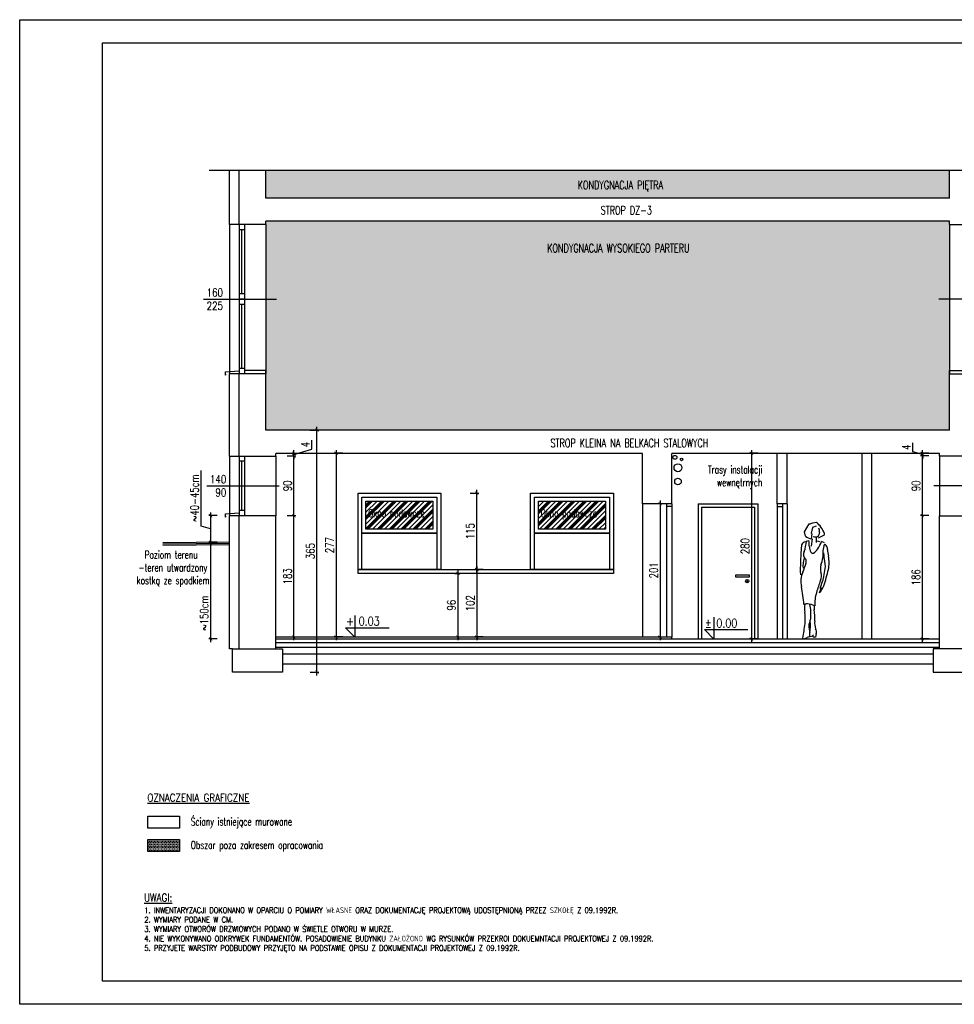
# Model space of a CAD drawing. Header units: millimetres. Extents: x 31969 to 285678, y -69766 to -1123.
# Tile 108 of 161: x 145040 to 146449, y -7196 to -5711. Entities that reach past the tile are written whole.
import ezdxf
from ezdxf.enums import TextEntityAlignment as Align
from ezdxf.lldxf.tags import DXFTag

# ---------------------------------------------------------------- set-up
doc = ezdxf.new("R2010")
doc.units = ezdxf.units.MM
doc.linetypes.add('ACAD_ISO02W100', pattern=[15, 12, -3])
for name, color, linetype in [('a-biblioteka', 251, 'Continuous'), ('a-izolacja 1', 3, 'Continuous'), ('a-koty', 1, 'Continuous'), ('a-opis 1', 3, 'Continuous'), ('a-opis 2', 1, 'Continuous'), ('a-opis stolarki 2', 1, 'Continuous'), ('a-przekrój 1', 3, 'Continuous'), ('a-ramka', 7, 'Continuous'), ('a-stolarka okienna', 3, 'Continuous'), ('a-szkło', 4, 'Continuous'), ('a-szraf', 252, 'Continuous'), ('a-szraf 1', 250, 'Continuous'), ('a-widokowa', 3, 'Continuous'), ('a-wymiary', 11, 'Continuous'), ('a-ściany istniejące murowane', 6, 'Continuous')]:
    doc.layers.add(name, color=color, linetype=linetype)
doc.styles.add('IREK', font='simplex.shx', dxfattribs={"width": 0.8})
doc.styles.add('RS01507', font='romans.shx', dxfattribs={"width": 0.7, "height": 0.15})
doc.styles.add('WYMIAR', font='romans.shx', dxfattribs={"width": 0.8})
doc.styles.add('WYMIARY', font='simplex.shx', dxfattribs={"width": 0.75})
tags = doc.linetypes.add('DASHED', pattern=[0.75, 0.5, -0.25]).pattern_tags.tags
tags[6:7] = [DXFTag(74, 4), DXFTag(75, 0), DXFTag(340, '0'), DXFTag(46, 1.0), DXFTag(50, 0.0), DXFTag(44, 0.0), DXFTag(45, 0.0)]
tags[4:5] = [DXFTag(74, 4), DXFTag(75, 0), DXFTag(340, '0'), DXFTag(46, 1.0), DXFTag(50, 0.0), DXFTag(44, 0.0), DXFTag(45, 0.0)]
doc.dimstyles.new('MAREK50', dxfattribs={"dimtxt": 12.5, "dimasz": 5, "dimexe": 3, "dimexo": 2, "dimgap": 3.5, "dimtad": 1, "dimdec": 1, "dimdsep": 46, "dimtxsty": 'WYMIARY', "dimblk1": 'ARCHTICK', "dimblk2": 'ARCHTICK', "dimsah": 1, "dimcen": 2.5, "dimdle": 5, "dimadec": 0, "dimazin": 0, "dimtfac": 1, "dimtdec": 1, "dimtmove": 1, "dimatfit": 3, "dimldrblk": 'ARCHTICK', "dimfxl": 0, "dimtolj": 1, "dimtzin": 0, "dimarcsym": 0})

# ---------------------------------------------------------------- blocks, each defined once
blk = doc.blocks.new('_ARCHTICK')
at = {"color": 0, "linetype": 'ByBlock', "const_width": 0.15}
blk.add_lwpolyline([(-0.5, -0.5), (0.5, 0.5)], dxfattribs=at)
blk = doc.blocks.new('*D15')
at = {"layer": 'a-wymiary', "color": 0, "lineweight": -2, "ltscale": 100}
for p, q in [((146153.4, -6364.9), (146140.4, -6364.9)), ((146143.4, -6359.9), (146143.4, -6649.9)), ((146153.4, -6644.9), (146140.4, -6644.9))]:
    blk.add_line(p, q, dxfattribs=at)
at = {"layer": 'DEFPOINTS', "color": 0, "ltscale": 100}
for p in [(146157.9, -6364.9), (146143.4, -6644.9), (146157.9, -6644.9)]:
    blk.add_point(p, dxfattribs=at)
at = {"layer": 'a-wymiary', "color": 0, "lineweight": -2, "ltscale": 100, "xscale": 5, "yscale": 5, "zscale": 5}
for p, rotation in [((146143.4, -6364.9), 90), ((146143.4, -6644.9), 270)]:
    blk.add_blockref('_ARCHTICK', p, dxfattribs=dict(at, rotation=rotation))
at = {"layer": 'a-wymiary', "color": 0, "ltscale": 100, "insert": (146133.6, -6504.9), "char_height": 12.5, "attachment_point": 5, "rotation": 90, "style": 'WYMIARY'}
blk.add_mtext('\\A1;280', dxfattribs=at)
blk = doc.blocks.new('*D16')
at = {"layer": 'a-wymiary', "color": 0, "lineweight": -2, "ltscale": 100}
for p, q in [((145527.1, -6364.9), (145514.1, -6364.9)), ((145517.1, -6359.9), (145517.1, -6646.9)), ((145527.1, -6641.9), (145514.1, -6641.9))]:
    blk.add_line(p, q, dxfattribs=at)
at = {"layer": 'DEFPOINTS', "color": 0, "ltscale": 100}
for p in [(145590.5, -6364.9), (145517.1, -6641.9), (145590.5, -6641.9)]:
    blk.add_point(p, dxfattribs=at)
at = {"layer": 'a-wymiary', "color": 0, "lineweight": -2, "ltscale": 100, "xscale": 5, "yscale": 5, "zscale": 5}
for p, rotation in [((145517.1, -6364.9), 90), ((145517.1, -6641.9), 270)]:
    blk.add_blockref('_ARCHTICK', p, dxfattribs=dict(at, rotation=rotation))
at = {"layer": 'a-wymiary', "color": 0, "ltscale": 100, "insert": (145507.3, -6503.4), "char_height": 12.5, "attachment_point": 5, "rotation": 90, "style": 'WYMIARY'}
blk.add_mtext('\\A1;277', dxfattribs=at)
blk = doc.blocks.new('*D17')
at = {"layer": 'a-wymiary', "color": 0, "lineweight": -2, "ltscale": 100}
for p, q in [((145695.8, -6545.9), (145703.6, -6545.9)), ((145700.6, -6540.9), (145700.6, -6646.9)), ((145695.8, -6641.9), (145703.6, -6641.9))]:
    blk.add_line(p, q, dxfattribs=at)
at = {"layer": 'DEFPOINTS', "color": 0, "ltscale": 100}
for p in [(145693.8, -6545.9), (145693.8, -6641.9), (145700.6, -6641.9)]:
    blk.add_point(p, dxfattribs=at)
at = {"layer": 'a-wymiary', "color": 0, "lineweight": -2, "ltscale": 100, "xscale": 5, "yscale": 5, "zscale": 5}
for p, rotation in [((145700.6, -6545.9), 90), ((145700.6, -6641.9), 270)]:
    blk.add_blockref('_ARCHTICK', p, dxfattribs=dict(at, rotation=rotation))
at = {"layer": 'a-wymiary', "color": 0, "ltscale": 100, "insert": (145690.8, -6593.9), "char_height": 12.5, "attachment_point": 5, "rotation": 90, "style": 'WYMIARY'}
blk.add_mtext('\\A1;96', dxfattribs=at)
blk = doc.blocks.new('*D18')
at = {"layer": 'a-wymiary', "color": 0, "lineweight": -2, "ltscale": 100}
for p, q in [((145738.9, -6539.9), (145725.9, -6539.9)), ((145728.9, -6534.9), (145728.9, -6646.9)), ((145738.9, -6641.9), (145725.9, -6641.9))]:
    blk.add_line(p, q, dxfattribs=at)
at = {"layer": 'DEFPOINTS', "color": 0, "ltscale": 100}
for p in [(145742.5, -6539.9), (145728.9, -6641.9), (145742.5, -6641.9)]:
    blk.add_point(p, dxfattribs=at)
at = {"layer": 'a-wymiary', "color": 0, "lineweight": -2, "ltscale": 100, "xscale": 5, "yscale": 5, "zscale": 5}
for p, rotation in [((145728.9, -6539.9), 90), ((145728.9, -6641.9), 270)]:
    blk.add_blockref('_ARCHTICK', p, dxfattribs=dict(at, rotation=rotation))
at = {"layer": 'a-wymiary', "color": 0, "ltscale": 100, "insert": (145719.2, -6590.9), "char_height": 12.5, "attachment_point": 5, "rotation": 90, "style": 'WYMIARY'}
blk.add_mtext('\\A1;102', dxfattribs=at)
blk = doc.blocks.new('*D19')
at = {"layer": 'a-wymiary', "color": 0, "lineweight": -2, "ltscale": 100}
for p, q in [((146005.5, -6440.9), (146002.5, -6440.9)), ((146005.5, -6435.9), (146005.5, -6646.9)), ((146005.5, -6641.9), (146002.5, -6641.9))]:
    blk.add_line(p, q, dxfattribs=at)
at = {"layer": 'DEFPOINTS', "color": 0, "ltscale": 100}
for p in [(146007.4, -6440.9), (146005.5, -6641.9), (146007.4, -6641.9)]:
    blk.add_point(p, dxfattribs=at)
at = {"layer": 'a-wymiary', "color": 0, "lineweight": -2, "ltscale": 100, "xscale": 5, "yscale": 5, "zscale": 5}
for p, rotation in [((146005.5, -6440.9), 90), ((146005.5, -6641.9), 270)]:
    blk.add_blockref('_ARCHTICK', p, dxfattribs=dict(at, rotation=rotation))
at = {"layer": 'a-wymiary', "color": 0, "ltscale": 100, "insert": (145995.8, -6541.4), "char_height": 12.5, "attachment_point": 5, "rotation": 90, "style": 'WYMIARY'}
blk.add_mtext('\\A1;201', dxfattribs=at)
blk = doc.blocks.new('*D20')
at = {"layer": 'a-wymiary', "color": 0, "lineweight": -2, "ltscale": 100}
for p, q in [((145443.4, -6458.9), (145456.4, -6458.9)), ((145453.4, -6646.9), (145453.4, -6453.9)), ((145443.4, -6641.9), (145456.4, -6641.9))]:
    blk.add_line(p, q, dxfattribs=at)
at = {"layer": 'DEFPOINTS', "color": 0, "ltscale": 100}
for p in [(145426, -6458.9), (145453.4, -6458.9), (145426, -6641.9)]:
    blk.add_point(p, dxfattribs=at)
at = {"layer": 'a-wymiary', "color": 0, "lineweight": -2, "ltscale": 100, "xscale": 5, "yscale": 5, "zscale": 5}
for p, rotation in [((145453.4, -6458.9), 90), ((145453.4, -6641.9), 270)]:
    blk.add_blockref('_ARCHTICK', p, dxfattribs=dict(at, rotation=rotation))
at = {"layer": 'a-wymiary', "color": 0, "ltscale": 100, "insert": (145443.7, -6550.4), "char_height": 12.5, "attachment_point": 5, "rotation": 90, "style": 'WYMIARY'}
blk.add_mtext('\\A1;183', dxfattribs=at)
blk = doc.blocks.new('*D21')
at = {"layer": 'a-wymiary', "color": 0, "lineweight": -2, "ltscale": 100}
for p, q in [((145443.4, -6368.9), (145456.4, -6368.9)), ((145453.4, -6463.9), (145453.4, -6363.9)), ((145443.4, -6458.9), (145456.4, -6458.9))]:
    blk.add_line(p, q, dxfattribs=at)
at = {"layer": 'DEFPOINTS', "color": 0, "ltscale": 100}
for p in [(145426, -6368.9), (145453.4, -6368.9), (145426, -6458.9)]:
    blk.add_point(p, dxfattribs=at)
at = {"layer": 'a-wymiary', "color": 0, "lineweight": -2, "ltscale": 100, "xscale": 5, "yscale": 5, "zscale": 5}
for p, rotation in [((145453.4, -6368.9), 90), ((145453.4, -6458.9), 270)]:
    blk.add_blockref('_ARCHTICK', p, dxfattribs=dict(at, rotation=rotation))
at = {"layer": 'a-wymiary', "color": 0, "ltscale": 100, "insert": (145443.7, -6413.9), "char_height": 12.5, "attachment_point": 5, "rotation": 90, "style": 'WYMIARY'}
blk.add_mtext('\\A1;90', dxfattribs=at)
blk = doc.blocks.new('*D22')
at = {"layer": 'a-wymiary', "color": 0, "lineweight": -2, "ltscale": 100}
for p, q in [((145480.4, -6358.8), (145480.4, -6345.2)), ((145443.4, -6368.9), (145456.4, -6368.9)), ((145445.7, -6364.9), (145456.4, -6364.9)), ((145453.4, -6366.9), (145480.4, -6358.8)), ((145453.4, -6364.9), (145453.4, -6359.9)), ((145453.4, -6368.9), (145453.4, -6364.9)), ((145453.4, -6368.9), (145453.4, -6364.9)), ((145453.4, -6368.9), (145453.4, -6373.9))]:
    blk.add_line(p, q, dxfattribs=at)
at = {"layer": 'DEFPOINTS', "color": 0, "ltscale": 100}
for p in [(145426, -6368.9), (145443.7, -6364.9), (145453.4, -6364.9)]:
    blk.add_point(p, dxfattribs=at)
at = {"layer": 'a-wymiary', "color": 0, "lineweight": -2, "ltscale": 100, "xscale": 5, "yscale": 5, "zscale": 5}
for p, rotation in [((145453.4, -6364.9), 270), ((145453.4, -6368.9), 90)]:
    blk.add_blockref('_ARCHTICK', p, dxfattribs=dict(at, rotation=rotation))
at = {"layer": 'a-wymiary', "color": 0, "ltscale": 100, "insert": (145470.7, -6352), "char_height": 12.5, "attachment_point": 5, "rotation": 90, "style": 'WYMIARY'}
blk.add_mtext('\\A1;4', dxfattribs=at)
blk = doc.blocks.new('*D23')
at = {"layer": 'a-wymiary', "color": 0, "lineweight": -2, "ltscale": 100}
for p, q in [((146410.9, -6458.9), (146397.9, -6458.9)), ((146400.9, -6649.9), (146400.9, -6453.9)), ((146410.9, -6644.9), (146397.9, -6644.9))]:
    blk.add_line(p, q, dxfattribs=at)
at = {"layer": 'DEFPOINTS', "color": 0, "ltscale": 100}
for p in [(146400.9, -6458.9), (146427, -6458.9), (146427, -6644.9)]:
    blk.add_point(p, dxfattribs=at)
at = {"layer": 'a-wymiary', "color": 0, "lineweight": -2, "ltscale": 100, "xscale": 5, "yscale": 5, "zscale": 5}
for p, rotation in [((146400.9, -6458.9), 90), ((146400.9, -6644.9), 270)]:
    blk.add_blockref('_ARCHTICK', p, dxfattribs=dict(at, rotation=rotation))
at = {"layer": 'a-wymiary', "color": 0, "ltscale": 100, "insert": (146391.2, -6551.9), "char_height": 12.5, "attachment_point": 5, "rotation": 90, "style": 'WYMIARY'}
blk.add_mtext('\\A1;186', dxfattribs=at)
blk = doc.blocks.new('*D24')
at = {"layer": 'a-wymiary', "color": 0, "lineweight": -2, "ltscale": 100}
for p, q in [((146410.9, -6368.9), (146397.9, -6368.9)), ((146400.9, -6463.9), (146400.9, -6363.9)), ((146410.9, -6458.9), (146397.9, -6458.9))]:
    blk.add_line(p, q, dxfattribs=at)
at = {"layer": 'DEFPOINTS', "color": 0, "ltscale": 100}
for p in [(146400.9, -6368.9), (146427, -6368.9), (146427, -6458.9)]:
    blk.add_point(p, dxfattribs=at)
at = {"layer": 'a-wymiary', "color": 0, "lineweight": -2, "ltscale": 100, "xscale": 5, "yscale": 5, "zscale": 5}
for p, rotation in [((146400.9, -6368.9), 90), ((146400.9, -6458.9), 270)]:
    blk.add_blockref('_ARCHTICK', p, dxfattribs=dict(at, rotation=rotation))
at = {"layer": 'a-wymiary', "color": 0, "ltscale": 100, "insert": (146391.2, -6413.9), "char_height": 12.5, "attachment_point": 5, "rotation": 90, "style": 'WYMIARY'}
blk.add_mtext('\\A1;90', dxfattribs=at)
blk = doc.blocks.new('*D25')
at = {"layer": 'a-wymiary', "color": 0, "lineweight": -2, "ltscale": 100}
for p, q in [((146386.4, -6362.6), (146386.4, -6348.9)), ((146400.9, -6366.9), (146386.4, -6362.6)), ((146410.9, -6364.9), (146397.9, -6364.9)), ((146410.9, -6368.9), (146397.9, -6368.9)), ((146400.9, -6364.9), (146400.9, -6359.9)), ((146400.9, -6368.9), (146400.9, -6364.9)), ((146400.9, -6368.9), (146400.9, -6364.9)), ((146400.9, -6368.9), (146400.9, -6373.9))]:
    blk.add_line(p, q, dxfattribs=at)
at = {"layer": 'DEFPOINTS', "color": 0, "ltscale": 100}
for p in [(146400.9, -6364.9), (146427, -6364.9), (146427, -6368.9)]:
    blk.add_point(p, dxfattribs=at)
at = {"layer": 'a-wymiary', "color": 0, "lineweight": -2, "ltscale": 100, "xscale": 5, "yscale": 5, "zscale": 5}
for p, rotation in [((146400.9, -6364.9), 270), ((146400.9, -6368.9), 90)]:
    blk.add_blockref('_ARCHTICK', p, dxfattribs=dict(at, rotation=rotation))
at = {"layer": 'a-wymiary', "color": 0, "ltscale": 100, "insert": (146376.7, -6355.7), "char_height": 12.5, "attachment_point": 5, "rotation": 90, "style": 'WYMIARY'}
blk.add_mtext('\\A1;4', dxfattribs=at)
blk = doc.blocks.new('*D34')
at = {"layer": 'a-wymiary', "color": 0, "lineweight": -2, "ltscale": 100}
for p, q in [((145718.9, -6424.9), (145731.9, -6424.9)), ((145728.9, -6544.9), (145728.9, -6419.9)), ((145718.9, -6539.9), (145731.9, -6539.9))]:
    blk.add_line(p, q, dxfattribs=at)
at = {"layer": 'DEFPOINTS', "color": 0, "ltscale": 100}
for p in [(145675, -6424.9), (145728.9, -6424.9), (145675, -6539.9)]:
    blk.add_point(p, dxfattribs=at)
at = {"layer": 'a-wymiary', "color": 0, "lineweight": -2, "ltscale": 100, "xscale": 5, "yscale": 5, "zscale": 5}
for p, rotation in [((145728.9, -6424.9), 90), ((145728.9, -6539.9), 270)]:
    blk.add_blockref('_ARCHTICK', p, dxfattribs=dict(at, rotation=rotation))
at = {"layer": 'a-wymiary', "color": 0, "ltscale": 100, "insert": (145719.2, -6482.4), "char_height": 12.5, "attachment_point": 5, "rotation": 90, "style": 'WYMIARY'}
blk.add_mtext('\\A1;115', dxfattribs=at)
blk = doc.blocks.new('*D35')
at = {"layer": 'a-wymiary', "color": 0, "lineweight": -2, "ltscale": 100}
for p, q in [((145313.3, -6474.6), (145313.3, -6390.8)), ((145337.8, -6458.9), (145324.8, -6458.9)), ((145327.8, -6453.9), (145327.8, -6503.9)), ((145327.8, -6478.9), (145313.3, -6474.6)), ((145337.8, -6498.9), (145324.8, -6498.9))]:
    blk.add_line(p, q, dxfattribs=at)
at = {"layer": 'DEFPOINTS', "color": 0, "ltscale": 100}
for p in [(145356, -6458.9), (145327.8, -6498.9), (145356.4, -6498.9)]:
    blk.add_point(p, dxfattribs=at)
at = {"layer": 'a-wymiary', "color": 0, "lineweight": -2, "ltscale": 100, "xscale": 5, "yscale": 5, "zscale": 5}
for p, rotation in [((145327.8, -6458.9), 90), ((145327.8, -6498.9), 270)]:
    blk.add_blockref('_ARCHTICK', p, dxfattribs=dict(at, rotation=rotation))
at = {"layer": 'a-wymiary', "color": 0, "ltscale": 100, "insert": (145303.5, -6432.7), "char_height": 12.5, "attachment_point": 5, "rotation": 90, "style": 'WYMIARY'}
blk.add_mtext('\\A1;~40-45cm', dxfattribs=at)
blk = doc.blocks.new('*D39')
at = {"layer": 'a-wymiary', "color": 0, "lineweight": -2, "ltscale": 100}
for p, q in [((145488, -6699.9), (145488, -6324.9)), ((145478, -6329.9), (145491, -6329.9)), ((145478, -6694.9), (145491, -6694.9))]:
    blk.add_line(p, q, dxfattribs=at)
at = {"layer": 'DEFPOINTS', "color": 0, "ltscale": 100}
for p in [(145421, -6329.9), (145488, -6329.9), (145436, -6694.9)]:
    blk.add_point(p, dxfattribs=at)
at = {"layer": 'a-wymiary', "color": 0, "lineweight": -2, "ltscale": 100, "xscale": 5, "yscale": 5, "zscale": 5}
for p, rotation in [((145488, -6329.9), 90), ((145488, -6694.9), 270)]:
    blk.add_blockref('_ARCHTICK', p, dxfattribs=dict(at, rotation=rotation))
at = {"layer": 'a-wymiary', "color": 0, "ltscale": 100, "insert": (145478.2, -6512.4), "char_height": 12.5, "attachment_point": 5, "rotation": 90, "style": 'WYMIARY'}
blk.add_mtext('\\A1;365', dxfattribs=at)
blk = doc.blocks.new('*D146')
at = {"layer": 'a-wymiary', "color": 0, "lineweight": -2, "ltscale": 100}
for p, q in [((146512.7, -6468.9), (146525.7, -6468.9)), ((146522.7, -6463.9), (146522.7, -6649.9)), ((146512.7, -6644.9), (146525.7, -6644.9))]:
    blk.add_line(p, q, dxfattribs=at)
at = {"layer": 'DEFPOINTS', "color": 0, "ltscale": 100}
for p in [(146496.4, -6468.9), (146427, -6644.9), (146522.7, -6644.9)]:
    blk.add_point(p, dxfattribs=at)
at = {"layer": 'a-wymiary', "color": 0, "lineweight": -2, "ltscale": 100, "xscale": 5, "yscale": 5, "zscale": 5}
for p, rotation in [((146522.7, -6468.9), 90), ((146522.7, -6644.9), 270)]:
    blk.add_blockref('_ARCHTICK', p, dxfattribs=dict(at, rotation=rotation))
at = {"layer": 'a-wymiary', "color": 0, "ltscale": 100, "insert": (146512.9, -6556.9), "char_height": 12.5, "attachment_point": 5, "rotation": 90, "style": 'WYMIARY'}
blk.add_mtext('\\A1;~180cm', dxfattribs=at)
blk = doc.blocks.new('*D147')
at = {"layer": 'a-wymiary', "color": 0, "lineweight": -2, "ltscale": 100}
for p, q in [((145337.8, -6500.9), (145324.8, -6500.9)), ((145327.8, -6495.9), (145327.8, -6649.9)), ((145337.8, -6644.9), (145324.8, -6644.9))]:
    blk.add_line(p, q, dxfattribs=at)
at = {"layer": 'DEFPOINTS', "color": 0, "ltscale": 100}
for p in [(145356, -6500.9), (145327.8, -6644.9), (146306.9, -6644.9)]:
    blk.add_point(p, dxfattribs=at)
at = {"layer": 'a-wymiary', "color": 0, "lineweight": -2, "ltscale": 100, "xscale": 5, "yscale": 5, "zscale": 5}
for p, rotation in [((145327.8, -6500.9), 90), ((145327.8, -6644.9), 270)]:
    blk.add_blockref('_ARCHTICK', p, dxfattribs=dict(at, rotation=rotation))
at = {"layer": 'a-wymiary', "color": 0, "ltscale": 100, "insert": (145318, -6606), "char_height": 12.5, "attachment_point": 5, "rotation": 90, "style": 'WYMIARY'}
blk.add_mtext('\\A1;~150cm', dxfattribs=at)

msp = doc.modelspace()

# ---------------------------------------------------------------- hatches: boundary and pattern name
at = {"layer": 'a-szraf', "ltscale": 30}
h = msp.add_hatch(dxfattribs=at)
h.set_pattern_fill('DOTS', color=256, scale=1.5)
h.paths.add_polyline_path([(146441.96, -6023.95), (146441.96, -6014.95), (145410.96, -6014.95), (145410.96, -6023.95), (145410.96, -6248.72), (145410.96, -6248.95), (145410.96, -6329.95), (146441.96, -6329.95), (146441.96, -6248.95), (146441.96, -6243.95)])
h.paths.add_polyline_path([(146441.96, -5938.46), (145410.96, -5938.46), (145410.96, -5979.95), (146441.96, -5979.95)])
h = msp.add_hatch(dxfattribs=at)
h.set_pattern_fill('DOTS', color=256, scale=1.5)
h.set_pattern_definition([(0, (75095.028, -2818.1347), (1.190625, 2.38125), [0, -2.38125])])
h.paths.add_polyline_path([(145281.05, -6965.42), (145281.05, -6947.42), (145233.1, -6947.42), (145233.1, -6965.42)])
at = {"layer": 'a-szraf 1', "ltscale": 10}
h = msp.add_hatch(dxfattribs=at)
h.set_pattern_fill('PLASTI', color=256, scale=2, angle=45)
h.set_pattern_definition([(45, (0, -116.776), (-8.9802561, 8.9802561), []), (45, (-1.123, -115.654), (-8.9802561, 8.9802561), []), (45, (-2.245, -114.531), (-8.9802561, 8.9802561), []), (45, (-5.613, -111.164), (-8.9802561, 8.9802561), [])])
h.paths.add_polyline_path([(145922.96, -6479.45), (145922.96, -6436.95), (145821.96, -6436.95), (145821.96, -6479.45)])
h.paths.add_polyline_path([(145662.96, -6436.95), (145561.96, -6436.95), (145561.96, -6479.45), (145662.96, -6479.45)])

# ---------------------------------------------------------------- linework, layer by layer
at = {"layer": 'a-biblioteka'}
for p, q in [((146223.15, -6483.23), (146230.25, -6471.32)), ((146236, -6469.89), (146241.24, -6468.87)), ((146224.76, -6489.99), (146223.15, -6483.23)), ((146235.15, -6476.81), (146233.12, -6485.43)), ((146233.12, -6485.43), (146234.22, -6486.27)), ((146234.22, -6486.27), (146233.29, -6493.96)), ((146240.65, -6474.78), (146235.15, -6476.81)), ((146252.9, -6488.38), (146243.69, -6493.11)), ((146218.83, -6503), (146217.82, -6515.93)), ((146226.38, -6497.48), (146229.96, -6496.29)), ((146234.64, -6494.06), (146233.28, -6504.75)), ((146241.41, -6499.62), (146241.5, -6490.78)), ((146242.49, -6496.88), (146245.81, -6498.08)), ((146253.11, -6499.93), (146248.8, -6497.74)), ((146217.82, -6515.93), (146217.06, -6528.26)), ((146241.02, -6636.8), (146239.68, -6642.15)), ((146235.61, -6640.65), (146227.34, -6642.57)), ((146235.47, -6640.26), (146236.53, -6638.44)), ((146236.08, -6642.04), (146235.47, -6640.26)), ((146239.68, -6642.15), (146236.08, -6642.04))]:
    msp.add_line(p, q, dxfattribs=at)
for centre, radius, start, end in [((146230.19, -6465.32), 6, 270.60418, 295.64674), ((146231.72, -6460.16), 10.62, 275.74095, 293.72716), ((146210.4, -6503.67), 46.49, 22.87603, 48.45463), ((146242.12, -6487.78), 2.51, 288.71086, 353.93179), ((146304.68, -6498.46), 60.95, 165.93762, 170.15838), ((146235.4, -6482.01), 10.28, 350.83442, 24.0383), ((146243.32, -6485.81), 9.92, 344.94876, 1.21953), ((146225.85, -6505.95), 7.61, 102.85932, 157.24838), ((146090.56, -6475.53), 137.58, 344.14016, 350.81903), ((146240.94, -6466.35), 28.64, 235.60158, 254.51849), ((145391.43, -6546.56), 840.03, 2.76109, 3.4312), ((146239.43, -6484.12), 6.97, 244.38065, 300.07868), ((146192.59, -6477.75), 59.65, 328.3169, 340.41452), ((146302.25, -6517.48), 51.58, 162.22446, 185.16389), ((146249.29, -6509.22), 8.52, 353.96663, 56.05718), ((146232.4, -6518.34), 10.84, 151.23017, 182.56899), ((146232.65, -6516.31), 11.35, 192.79592, 227.83065), ((146249.19, -6505.02), 18.73, 183.30646, 208.60477), ((146235.52, -6512.42), 3.19, 209.45938, 294.80579), ((146224.95, -6496.38), 22.37, 302.17446, 325.39995), ((146270.7, -6515.07), 18.82, 179.3889, 197.56466), ((146345.38, -6502.76), 87.93, 184.80139, 191.43932), ((146720.83, -6542.12), 503.96, 178.42339, 180.7067), ((145994.76, -6456.88), 242.23, 338.91939, 342.41294), ((146248.69, -6532.91), 27.86, 159.57811, 191.02575), ((146218.94, -6528.17), 7, 344.27241, 29.51096), ((146269.07, -6538.71), 21.82, 166.21858, 195.0994), ((146186.7, -6511.27), 65.1, 340.02788, 350.40395), ((146187.27, -6537.67), 67.4, 1.93973, 14.36355), ((146220.38, -6529.92), 40.02, 345.58015, 14.06357), ((146249.61, -6558.12), 32.1, 153.90443, 194.18157), ((146171.52, -6534.73), 82.28, 335.84953, 350.88287), ((146231.12, -6549.51), 17.64, 336.80037, 16.86775), ((145953.47, -6469.64), 313.64, 342.33755, 347.05766), ((146175.83, -6529.77), 79, 346.83196, 355.92529), ((146914.56, -6787.99), 706.25, 160.86285, 162.43419), ((145955.93, -6616.68), 267.4, 5.08809, 10.92907), ((146296.87, -6592.16), 58.27, 162.70786, 182.52221), ((146222.95, -6553.74), 31.39, 316.12551, 339.37345), ((146196.5, -6552.44), 54.22, 334.83162, 344.03087), ((146243.56, -6559.92), 9.01, 289.71758, 304.28163), ((146227.14, -6606.19), 14.08, 88.72389, 110.18821), ((146258.9, -6598.82), 35.72, 169.85147, 189.00976), ((146221.23, -6643.97), 52.24, 70.50886, 83.15326), ((146172.02, -6606.9), 60.96, 353.33361, 13.46108), ((146144.96, -6615.39), 79.42, 355.36989, 7.94332), ((146249.09, -6598.42), 11.53, 160.50413, 191.84656), ((146166.97, -6612.7), 71.83, 355.73989, 9.54723), ((143950.84, -6295.44), 2296.58, 351.28338, 351.83036), ((146245.35, -6626.03), 15.76, 155.7669, 207.48602), ((146211.94, -6611.16), 20.82, 336.1784, 352.20626), ((146193.71, -6625.04), 38.56, 345.7931, 10.5801), ((146261.46, -6621.16), 23.07, 172.24328, 201.53793), ((147234.32, -6742.11), 1008.99, 173.87804, 174.29912), ((146229.68, -6634.75), 11.52, 349.78315, 26.42818), ((146221.98, -6643.76), 1.11, 165.4338, 274.2154), ((146193.51, -6546.86), 102.08, 286.23725, 288.138), ((146224.7, -6640.67), 3.25, 280.45709, 324.1708)]:
    msp.add_arc(centre, radius, start, end, dxfattribs=at)
at = {"layer": 'a-izolacja 1'}
for p, q in [((145370.96, -6019.95), (145370.96, -5938.46)), ((145370.96, -6368.95), (145370.96, -6244.95)), ((145370.96, -6659.95), (145370.96, -6458.95))]:
    msp.add_line(p, q, dxfattribs=at)
at = {"layer": 'a-koty'}
for points in [[(145545.22, -6609.37), (145545.22, -6642.14), (145531.07, -6627.99), (145596.84, -6627.99)], [(146086.33, -6612.18), (146086.33, -6644.95), (146072.18, -6630.8), (146137.95, -6630.8)]]:
    msp.add_lwpolyline(points, dxfattribs=at)
at = {"layer": 'a-opis stolarki 2'}
for p, q in [((145317.07, -6132.45), (145427.03, -6132.45)), ((146535.86, -6132.45), (146425.89, -6132.45)), ((145322.09, -6413.95), (145430.87, -6413.95)), ((146527.95, -6413.95), (146417.98, -6413.95))]:
    msp.add_line(p, q, dxfattribs=at)
at = {"layer": 'a-przekrój 1'}
for p, q in [((145355.96, -6498.95), (145255.91, -6499.95)), ((145355.96, -6500.95), (145255.91, -6501.95)), ((145355.96, -6502.95), (145255.91, -6503.95)), ((146022.96, -6644.95), (145425.96, -6644.95)), ((146426.96, -6650.95), (145425.96, -6650.95)), ((146426.96, -6657.95), (145425.96, -6657.95)), ((146416.96, -6667.95), (145435.96, -6667.95)), ((146416.96, -6682.95), (145435.96, -6682.95))]:
    msp.add_line(p, q, dxfattribs=at)
at = {"layer": 'a-przekrój 1', "ltscale": 100}
for centre, radius in [((146027.73, -6370.93), 3), ((146032.43, -6386.58), 6), ((146037.92, -6374.04), 2), ((146032.43, -6407.42), 5)]:
    msp.add_circle(centre, radius, dxfattribs=at)
at = {"layer": 'a-ramka', "ltscale": 0.5}
for points in [[(147139.86, -7195.89), (145039.86, -7195.89), (145039.86, -5710.89), (147139.86, -5710.89)], [(145164.86, -5745.89), (147104.86, -5745.89), (147104.86, -7160.89), (145164.86, -7160.89)]]:
    msp.add_lwpolyline(points, close=True, dxfattribs=at)
at = {"layer": 'a-stolarka okienna'}
for p, q in [((145355.96, -6019.95), (145355.96, -6244.72)), ((145370.96, -6019.95), (145370.96, -6244.95)), ((145378.96, -6027.95), (145370.96, -6027.95)), ((145378.96, -6020.17), (145378.96, -6244.95)), ((145410.96, -6019.95), (145410.96, -6244.72)), ((146441.96, -6019.95), (146441.96, -6244.72)), ((145378.96, -6124.45), (145370.96, -6124.45)), ((145378.96, -6132.45), (145370.96, -6132.45)), ((145378.96, -6140.45), (145370.96, -6140.45)), ((145378.96, -6236.95), (145370.96, -6236.95)), ((145350, -6242.19), (145370.96, -6240.45)), ((145350, -6247.19), (145350, -6242.19)), ((145350, -6247.19), (145351.14, -6245.69)), ((145410.96, -6239.95), (145378.96, -6239.95)), ((145410.96, -6244.95), (145410.96, -6239.95)), ((146441.96, -6244.95), (146441.96, -6239.95)), ((146441.96, -6239.95), (146473.96, -6239.95)), ((145355.96, -6369.17), (145355.96, -6458.95)), ((145370.96, -6368.95), (145370.96, -6458.95)), ((145378.96, -6369.17), (145378.96, -6458.95)), ((145425.96, -6368.95), (145425.96, -6458.95)), ((146426.96, -6368.95), (146426.96, -6458.72)), ((145378.96, -6376.95), (145370.96, -6376.95)), ((145350, -6456.19), (145370.96, -6454.45)), ((145350, -6461.19), (145350, -6456.19)), ((145350, -6461.19), (145351.14, -6459.69)), ((145378.96, -6450.95), (145370.96, -6450.95))]:
    msp.add_line(p, q, dxfattribs=at)
at = {"layer": 'a-szkło', "ltscale": 2}
for p, q in [((145374.96, -6124.45), (145374.96, -6027.95)), ((145374.96, -6236.95), (145374.96, -6140.45)), ((145374.96, -6450.95), (145374.96, -6376.95))]:
    msp.add_line(p, q, dxfattribs=at)
at = {"layer": 'a-widokowa', "ltscale": 100}
for p, q in [((145978.96, -6440.95), (145978.96, -6641.95)), ((146014.96, -6440.95), (146014.96, -6641.95)), ((146022.96, -6440.95), (146022.96, -6641.95)), ((146062.96, -6440.95), (146152.96, -6440.95)), ((146062.96, -6440.95), (146062.96, -6644.95)), ((146152.96, -6440.95), (146152.96, -6644.95)), ((146181.96, -6440.95), (146181.96, -6644.95)), ((146189.96, -6440.95), (146189.96, -6644.95)), ((146196.96, -6440.95), (146196.96, -6644.95)), ((146022.96, -6444.95), (146014.96, -6444.95)), ((146067.96, -6445.95), (146147.96, -6445.95)), ((146067.96, -6445.95), (146067.96, -6644.95)), ((146147.96, -6445.95), (146147.96, -6644.95)), ((146181.96, -6444.95), (146189.96, -6444.95)), ((145555.96, -6485.45), (145668.96, -6485.45)), ((145815.96, -6485.45), (145928.96, -6485.45)), ((146136.97, -6556.48), (146136.97, -6558.48))]:
    msp.add_line(p, q, dxfattribs=at)
for points in [[(145549.96, -6424.95), (145674.96, -6424.95), (145674.96, -6539.95), (145549.96, -6539.95)], [(145809.96, -6424.95), (145934.96, -6424.95), (145934.96, -6539.95), (145809.96, -6539.95)], [(145555.96, -6430.95), (145668.96, -6430.95), (145668.96, -6539.95), (145555.96, -6539.95)], [(145555.96, -6430.95), (145668.96, -6430.95), (145668.96, -6485.45), (145555.96, -6485.45)], [(145561.96, -6436.95), (145662.96, -6436.95), (145662.96, -6479.45), (145561.96, -6479.45)], [(145815.96, -6430.95), (145928.96, -6430.95), (145928.96, -6539.95), (145815.96, -6539.95)], [(145815.96, -6430.95), (145928.96, -6430.95), (145928.96, -6485.45), (145815.96, -6485.45)], [(145821.96, -6436.95), (145922.96, -6436.95), (145922.96, -6479.45), (145821.96, -6479.45)], [(145549.96, -6539.95), (145934.96, -6539.95), (145934.96, -6545.95), (145549.96, -6545.95)], [(146119.53, -6548.15), (146139.62, -6548.15), (146139.62, -6551.75), (146119.53, -6551.75)]]:
    msp.add_lwpolyline(points, close=True, dxfattribs=at)
msp.add_circle((146136.97, -6557.48), 2.5, dxfattribs=at)
at = {"layer": 'a-ściany istniejące murowane', "linetype": 'DASHED', "ltscale": 20}
msp.add_line((146530.13, -5938.46), (145325.56, -5938.46), dxfattribs=at)
at = {"layer": 'a-ściany istniejące murowane'}
for p, q in [((145355.96, -6019.95), (145355.96, -5938.46)), ((145410.96, -5979.95), (145410.96, -5938.46)), ((146441.96, -5979.95), (146441.96, -5938.46)), ((146441.96, -5979.95), (145410.96, -5979.95)), ((145410.96, -6019.95), (145355.96, -6019.95)), ((146441.96, -6014.95), (145410.96, -6014.95)), ((145410.96, -6019.95), (145410.96, -6014.95)), ((146441.96, -6019.95), (146441.96, -6014.95)), ((146441.96, -6019.95), (146496.96, -6019.95)), ((145355.96, -6368.95), (145355.96, -6244.95)), ((145410.96, -6244.95), (145355.96, -6244.95)), ((145410.96, -6329.95), (145410.96, -6244.95)), ((146441.96, -6329.95), (146441.96, -6244.95)), ((146441.96, -6244.95), (146496.96, -6244.95)), ((146441.96, -6329.95), (145410.96, -6329.95)), ((145355.96, -6368.95), (145425.96, -6368.95)), ((145978.96, -6364.95), (145425.96, -6364.95)), ((145425.96, -6368.95), (145425.96, -6364.95)), ((145978.96, -6440.95), (145978.96, -6364.95)), ((146022.96, -6440.95), (146022.96, -6364.95)), ((146426.96, -6364.95), (146022.96, -6364.95)), ((146181.96, -6440.95), (146181.96, -6364.95)), ((146196.96, -6440.95), (146196.96, -6364.95)), ((146309.96, -6644.95), (146309.96, -6364.95)), ((146324.96, -6644.95), (146324.96, -6364.95)), ((146426.96, -6368.95), (146426.96, -6364.95)), ((146496.96, -6368.95), (146426.96, -6368.95)), ((146022.96, -6440.95), (145978.96, -6440.95)), ((146196.96, -6440.95), (146181.96, -6440.95)), ((145355.96, -6659.95), (145355.96, -6458.95)), ((145425.96, -6458.95), (145355.96, -6458.95)), ((145425.96, -6659.95), (145425.96, -6458.95)), ((146426.96, -6458.95), (146496.96, -6458.95)), ((146426.96, -6659.95), (146426.96, -6458.95)), ((146014.96, -6641.95), (145425.96, -6641.95)), ((146022.96, -6641.95), (146014.96, -6641.95)), ((146022.96, -6644.95), (146022.96, -6641.95)), ((146426.96, -6644.95), (146022.96, -6644.95)), ((145360.96, -6659.95), (145355.96, -6659.95))]:
    msp.add_line(p, q, dxfattribs=at)
for points in [[(145360.96, -6659.95), (145435.96, -6659.95), (145435.96, -6694.95), (145360.96, -6694.95)], [(146491.96, -6659.95), (146416.96, -6659.95), (146416.96, -6694.95), (146491.96, -6694.95)], [(145233.1, -6912.09), (145281.05, -6912.09), (145281.05, -6930.09), (145233.1, -6930.09)], [(145233.1, -6947.42), (145281.05, -6947.42), (145281.05, -6965.42), (145233.1, -6965.42)]]:
    msp.add_lwpolyline(points, close=True, dxfattribs=at)

# ---------------------------------------------------------------- texts
at = {"layer": 'a-koty', "char_height": 13.2, "width": 99.5966, "attachment_point": 1, "style": 'WYMIAR'}
for s, insert in [('+ 0.03', (145532.03, -6611.47)), ('%%P 0.00', (146073.14, -6614.28))]:
    msp.add_mtext(s, dxfattribs=dict(at, insert=insert))
at = {"layer": 'a-opis 1', "ltscale": 40, "style": 'RS01507', "width": 0.7}
for s, height, p in [('KONDYGNACJA PIĘTRA', 12.6687, (145881.16, -5960.37)), ('STROP DZ-3', 12.669, (145915.85, -5998.26)), ('KONDYGNACJA WYSOKIEGO PARTERU', 12.6687, (145835.14, -6055.49)), ('STROP KLEINA NA BELKACH STALOWYCH', 12.6687, (145840.17, -6349.38)), ('Okno podawcze', 11.613, (145565.44, -6455.19)), ('Okno podawcze', 11.613, (145825.44, -6455.19)), ('Ściany istniejące murowane', 11.613, (145297.89, -6920.34)), ('Obszar poza zakresem opracowania', 11.613, (145297.89, -6955.68))]:
    msp.add_text(s, height=height, dxfattribs=at).set_placement(p, align=Align.MIDDLE_LEFT)
at = {"layer": 'a-opis 1', "ltscale": 40, "style": 'RS01507'}
for s, insert, char_height, width, attachment_point in [('Trasy instalacji wewnętrnych', (146159.55, -6383.55), 11.613, 139.889, 3), ('{\\W2.81087; }Poziom terenu\\P{\\W1.6442; }-teren utwardzony \\P{\\W1.2942; }kostką ze spadkiem', (145206, -6512.02), 11.613, 152.7694, 1), ('1. INWENTARYZACJI DOKONANO W OPARCIU O POMIARY WŁASNE ORAZ DOKUMENTACJĘ PROJEKTOWĄ UDOSTĘPNIONĄ PRZEZ SZKOŁĘ Z 09.1992R.\\P2. WYMIARY PODANE W CM.\\P3. WYMIARY OTWORÓW DRZWIOWYCH PODANO W ŚWIETLE OTWORU W MURZE.\\P4. NIE WYKONYWANO ODKRYWEK FUNDAMENTÓW. POSADOWIENIE BUDYNKU ZAŁOŻONO WG RYSUNKÓW PRZEKROI DOKUEMNTACJI PROJEKTOWEJ Z 09.1992R.\\P5. PRZYJETE WARSTRY PODBUDOWY PRZYJĘTO NA PODSTAWIE OPISU Z DOKUMENTACJI PROJEKTOWEJ Z 09.1992R.\\P\\P{\\C14;   }', (145227.8, -7049.73), 8.55136, 932.8995, 1)]:
    msp.add_mtext(s, dxfattribs=dict(at, insert=insert, char_height=char_height, width=width, attachment_point=attachment_point))
at = {"layer": 'a-opis 2', "linetype": 'ACAD_ISO02W100', "ltscale": 0.5, "attachment_point": 1, "style": 'IREK'}
for s, insert, char_height, width in [('{\\LOZNACZENIA GRAFICZNE }', (145232.39, -6878.26), 12.0035, 231.5659), ('{\\LUWAGI:}', (145227.41, -7028.99), 12.003, 147.6878)]:
    msp.add_mtext(s, dxfattribs=dict(at, insert=insert, char_height=char_height, width=width))
at = {"layer": 'a-opis stolarki 2', "char_height": 12, "width": 23.8958, "attachment_point": 9, "style": 'WYMIAR'}
for s, insert in [('\\P\\P160\\P225', (145346.39, -6148.44)), ('\\P140\\P90', (145351.41, -6429.94))]:
    msp.add_mtext(s, dxfattribs=dict(at, insert=insert))

# ---------------------------------------------------------------- dimensions: what is measured, and where the dimension line sits
at = {"layer": 'a-wymiary', "ltscale": 100}
for base, p1, p2, picture, middle in [((145487.96, -6329.95), (145435.96, -6694.95), (145420.96, -6329.95), '*D39', (145478.21, -6512.45)), ((145453.45, -6364.95), (145425.96, -6368.95), (145443.7, -6364.95), '*D22', (145470.7, -6355.35)), ((146400.93, -6364.95), (146426.96, -6368.95), (146426.96, -6364.95), '*D25', (146376.68, -6359.1)), ((145453.45, -6368.95), (145425.96, -6458.95), (145425.96, -6368.95), '*D21', (145443.7, -6413.95)), ((145517.08, -6641.95), (145590.49, -6364.95), (145590.49, -6641.95), '*D16', (145507.33, -6503.45)), ((146143.36, -6644.95), (146157.94, -6364.95), (146157.94, -6644.95), '*D15', (146133.61, -6504.95)), ((146400.93, -6368.95), (146426.96, -6458.95), (146426.96, -6368.95), '*D24', (146391.18, -6413.95)), ((145728.93, -6424.95), (145674.96, -6539.95), (145674.96, -6424.95), '*D34', (145719.18, -6482.45)), ((146005.52, -6641.95), (146007.44, -6440.95), (146007.44, -6641.95), '*D19', (145995.77, -6541.45)), ((145453.45, -6458.95), (145425.96, -6641.95), (145425.96, -6458.95), '*D20', (145443.7, -6550.45)), ((146400.93, -6458.95), (146426.96, -6644.95), (146426.96, -6458.95), '*D23', (146391.18, -6551.95)), ((145700.55, -6641.95), (145693.83, -6545.95), (145693.83, -6641.95), '*D17', (145690.8, -6593.95)), ((145728.93, -6641.95), (145742.46, -6539.95), (145742.46, -6641.95), '*D18', (145719.18, -6590.95))]:
    dim = msp.add_linear_dim(base=base, p1=p1, p2=p2, angle=90, dimstyle='MAREK50', override={"dimfxl": 10, "dimfxlon": 1}, dxfattribs=at)
    dim.commit()
    dim.dimension.update_dxf_attribs({"geometry": picture, "text_midpoint": middle})
for base, p1, p2, text, picture, middle in [((145327.79, -6498.94), (145355.96, -6458.95), (145356.36, -6498.94), '~40-45cm', '*D35', (145303.54, -6471.09)), ((146522.69, -6644.95), (146496.38, -6468.94), (146426.96, -6644.95), '~180cm', '*D146', (146512.94, -6556.94))]:
    dim = msp.add_linear_dim(base=base, p1=p1, p2=p2, angle=90, text=text, dimstyle='MAREK50', override={"dimfxl": 10, "dimfxlon": 1}, dxfattribs=at)
    dim.commit()
    dim.dimension.update_dxf_attribs({"geometry": picture, "text_midpoint": middle})
dim = msp.add_linear_dim(base=(145327.79, -6644.95), p1=(145355.96, -6500.95), p2=(146306.87, -6644.95), angle=90, text='~150cm', dimstyle='MAREK50', override={"dimfxl": 10, "dimfxlon": 1}, dxfattribs=at)
dim.commit()
dim.dimension.update_dxf_attribs({"geometry": '*D147', "text_midpoint": (145327.79, -6605.99), "dimtype": 160})

doc.saveas('drawing.dxf')
